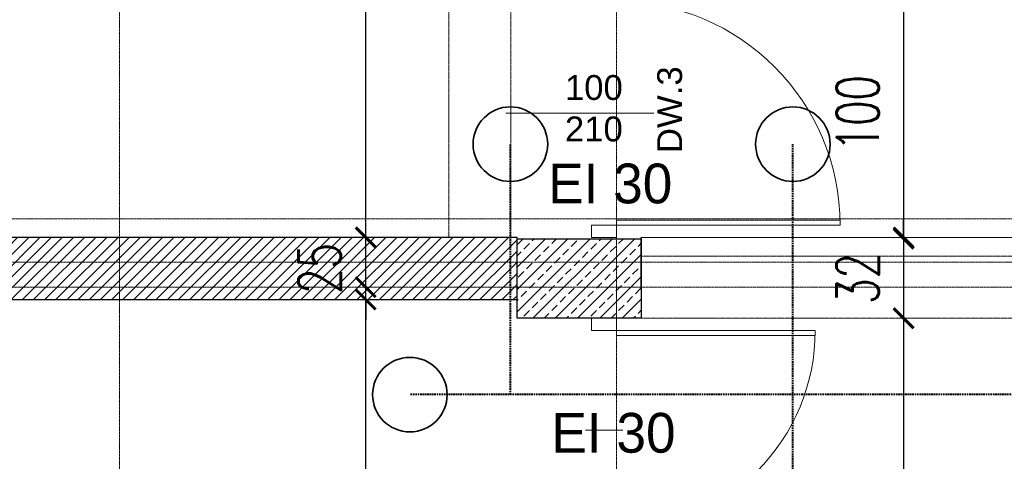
# Model space of a CAD drawing. Header units: millimetres. Extents: x -115268 to 140687, y -37779 to 24471.
# Tile 112 of 256: x 52450 to 52847, y -4697 to -4519. Entities that reach past the tile are written whole.
import ezdxf

# ---------------------------------------------------------------- set-up
doc = ezdxf.new("R2010")
doc.units = ezdxf.units.MM
doc.header["$PDMODE"] = 2
doc.header["$PDSIZE"] = 1
for name, pattern in [('AUSGEZOGEN', [0]), ('DASHDOT', [1, 0.5, -0.25, 0, -0.25]), ('DASHED', [19.049999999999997, 12.7, -6.35])]:
    doc.linetypes.add(name, pattern=pattern)
doc.layers.get('0').update_dxf_attribs({"lineweight": 9})
for name, color, linetype, lineweight in [('A opis', 1, 'Continuous', 13), ('A stolarka', 4, 'Continuous', 9), ('A_HATCH', 8, 'Continuous', 9), ('A_KONSTRUKCJA', 3, 'Continuous', 25), ('A_MUROWANE', 30, 'Continuous', 25), ('A_OSIE', 1, 'DASHDOT', 9), ('A_PRZERYW', 8, 'DASHED', 9), ('\x9dciany', 7, 'Continuous', 9)]:
    doc.layers.add(name, color=color, linetype=linetype, lineweight=lineweight)
doc.layers.add('A_WYMIAR', color=253, linetype='Continuous', lineweight=5, transparency=0.2)
doc.styles.add('Arial', font='arial.ttf')
doc.styles.add('romans 1-100', font='romans.shx', dxfattribs={"width": 0.7, "height": 17})
doc.dimstyles.new('___SKALA_1_100', dxfattribs={"dimscale": 10, "dimtxt": 17, "dimasz": 0.8, "dimexe": 2, "dimexo": 2, "dimgap": 1, "dimtad": 1, "dimdec": 4, "dimrnd": 0.5, "dimdsep": 46, "dimtxsty": 'romans 1-100', "dimblk": 'ARCHTICK', "dimcen": 0.1, "dimdle": 1, "dimse1": 1, "dimse2": 1, "dimadec": 0, "dimazin": 0, "dimtfac": 1, "dimtdec": 4, "dimtix": 1, "dimtmove": 0, "dimatfit": 3, "dimldrblk": 'ARCHTICK', "dimfxl": 6, "dimfxlon": 1, "dimtolj": 1, "dimarcsym": 0})

# ---------------------------------------------------------------- blocks, each defined once
blk = doc.blocks.new('AnonymMegaMac_nNn059')
at = {"layer": 'A stolarka', "color": 3, "linetype": 'AUSGEZOGEN', "lineweight": 0}
blk.add_line((38647.76665322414, -7034.610582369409), (38632.76665322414, -7034.610582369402), dxfattribs=at)
at = {"layer": 'A stolarka', "color": 7, "linetype": 'AUSGEZOGEN', "lineweight": 0}
for points in [[(38635.26665322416, -6989.610582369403), (38635.26665322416, -6984.610582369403), (38645.26665322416, -6984.610582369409), (38645.26665322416, -6989.610582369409)], [(38645.26665322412, -7079.610582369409), (38645.26665322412, -7077.610582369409), (38735.26665322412, -7077.610582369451), (38735.26665322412, -7079.610582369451)], [(38635.26665322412, -7084.610582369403), (38635.26665322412, -7079.610582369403), (38645.26665322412, -7079.610582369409), (38645.26665322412, -7084.610582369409)]]:
    blk.add_lwpolyline(points, close=True, dxfattribs=at)
at = {"layer": 'A stolarka', "color": 8, "linetype": 'AUSGEZOGEN', "lineweight": 0}
blk.add_arc((38645.26665322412, -7079.610582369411), 90.00000000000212, 359.9999999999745, 89.9999999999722, dxfattribs=at)
blk = doc.blocks.new('_ArchTick')
at = {"color": 0, "linetype": 'ByBlock', "const_width": 0.15}
blk.add_lwpolyline([(-0.5, -0.5), (0.5, 0.5)], dxfattribs=at)
blk = doc.blocks.new('*D328')
at = {"layer": 'A_WYMIAR', "color": 0, "lineweight": -2, "transparency": 16777216}
blk.add_line((51510.08905526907, -4206.626454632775), (51510.08905526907, -6646.626454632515), dxfattribs=at)
at = {"layer": 'Defpoints', "color": 0, "transparency": 16777216}
for p in [(51680.46936138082, -4216.626454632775), (51510.08905526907, -6636.626454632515), (52680.46936138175, -6636.626454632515)]:
    blk.add_point(p, dxfattribs=at)
at = {"layer": 'A_WYMIAR', "color": 0, "lineweight": -2, "transparency": 16777216, "xscale": 8, "yscale": 8, "zscale": 8}
for p, rotation in [((51510.08905526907, -4216.626454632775), 90), ((51510.08905526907, -6636.626454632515), 270)]:
    blk.add_blockref('_ArchTick', p, dxfattribs=dict(at, rotation=rotation))
at = {"layer": 'A_WYMIAR', "color": 0, "transparency": 16777216, "insert": (51491.58905526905, -5426.626454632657), "char_height": 17, "attachment_point": 5, "rotation": 90, "style": 'romans 1-100'}
blk.add_mtext('\\A1;2420', dxfattribs=at)
blk = doc.blocks.new('*D221')
at = {"layer": 'A_WYMIAR', "color": 0, "lineweight": -2, "transparency": 16777216}
blk.add_line((51670.46936138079, -7123.565506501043), (54060.46936138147, -7123.565506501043), dxfattribs=at)
at = {"layer": 'Defpoints', "color": 0, "transparency": 16777216}
for p in [(51680.46936138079, -4432.313087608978), (54050.46936138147, -6032.313087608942), (54050.46936138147, -7123.565506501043)]:
    blk.add_point(p, dxfattribs=at)
at = {"layer": 'A_WYMIAR', "color": 0, "lineweight": -2, "transparency": 16777216, "xscale": 8, "yscale": 8, "zscale": 8, "rotation": 180}
blk.add_blockref('_ArchTick', (51680.46936138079, -7123.565506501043), dxfattribs=at)
at = {"layer": 'A_WYMIAR', "color": 0, "lineweight": -2, "transparency": 16777216, "xscale": 8, "yscale": 8, "zscale": 8}
blk.add_blockref('_ArchTick', (54050.46936138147, -7123.565506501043), dxfattribs=at)
at = {"layer": 'A_WYMIAR', "color": 0, "transparency": 16777216, "insert": (52865.46936138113, -7105.065506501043), "char_height": 17, "attachment_point": 5, "style": 'romans 1-100'}
blk.add_mtext('\\A1;2370', dxfattribs=at)
blk = doc.blocks.new('*D286')
at = {"layer": 'A_WYMIAR', "color": 0, "lineweight": -2, "transparency": 16777216}
blk.add_line((52806.05600977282, -4496.626454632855), (52806.05600977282, -4616.626454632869), dxfattribs=at)
at = {"layer": 'Defpoints', "color": 0, "transparency": 16777216}
for p in [(52690.4693613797, -4506.626454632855), (52700.46936138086, -4606.626454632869), (52806.05600977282, -4606.626454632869)]:
    blk.add_point(p, dxfattribs=at)
at = {"layer": 'A_WYMIAR', "color": 0, "lineweight": -2, "transparency": 16777216, "xscale": 8, "yscale": 8, "zscale": 8}
for p, rotation in [((52806.05600977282, -4506.626454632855), 90), ((52806.05600977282, -4606.626454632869), 270)]:
    blk.add_blockref('_ArchTick', p, dxfattribs=dict(at, rotation=rotation))
at = {"layer": 'A_WYMIAR', "color": 0, "transparency": 16777216, "insert": (52787.5560097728, -4556.626454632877), "char_height": 17, "attachment_point": 5, "rotation": 90, "style": 'romans 1-100'}
blk.add_mtext('\\A1;100', dxfattribs=at)
blk = doc.blocks.new('*D287')
at = {"layer": 'A_WYMIAR', "color": 0, "lineweight": -2, "transparency": 16777216}
for p, q in [((52806.0560097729, -4607.12645463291), (52806.0560097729, -4599.12645463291)), ((52806.0560097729, -4607.12645463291), (52806.0560097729, -4639.12645463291)), ((52806.0560097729, -4639.12645463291), (52806.0560097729, -4647.12645463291))]:
    blk.add_line(p, q, dxfattribs=at)
at = {"layer": 'Defpoints', "color": 0, "transparency": 16777216}
for p in [(52700.46936138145, -4607.12645463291), (52700.46936138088, -4639.12645463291), (52806.0560097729, -4639.12645463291)]:
    blk.add_point(p, dxfattribs=at)
at = {"layer": 'A_WYMIAR', "color": 0, "lineweight": -2, "transparency": 16777216, "xscale": 8, "yscale": 8, "zscale": 8}
for p, rotation in [((52806.0560097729, -4607.12645463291), 270), ((52806.0560097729, -4639.12645463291), 90)]:
    blk.add_blockref('_ArchTick', p, dxfattribs=dict(at, rotation=rotation))
at = {"layer": 'A_WYMIAR', "color": 0, "transparency": 16777216, "insert": (52787.55600977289, -4623.126454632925), "char_height": 17, "attachment_point": 5, "rotation": 90, "style": 'romans 1-100'}
blk.add_mtext('\\A1;32', dxfattribs=at)
blk = doc.blocks.new('*D288')
at = {"layer": 'A_WYMIAR', "color": 0, "lineweight": -2, "transparency": 16777216}
blk.add_line((52806.05600977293, -4629.126454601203), (52806.05600977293, -4829.126454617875), dxfattribs=at)
at = {"layer": 'Defpoints', "color": 0, "transparency": 16777216}
for p in [(52700.46936137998, -4639.126454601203), (52685.4693613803, -4819.126454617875), (52806.05600977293, -4819.126454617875)]:
    blk.add_point(p, dxfattribs=at)
at = {"layer": 'A_WYMIAR', "color": 0, "lineweight": -2, "transparency": 16777216, "xscale": 8, "yscale": 8, "zscale": 8}
for p, rotation in [((52806.05600977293, -4639.126454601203), 90), ((52806.05600977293, -4819.126454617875), 270)]:
    blk.add_blockref('_ArchTick', p, dxfattribs=dict(at, rotation=rotation))
at = {"layer": 'A_WYMIAR', "color": 0, "transparency": 16777216, "insert": (52787.55600977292, -4729.126454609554), "char_height": 17, "attachment_point": 5, "rotation": 90, "style": 'romans 1-100'}
blk.add_mtext('\\A1;180', dxfattribs=at)
blk = doc.blocks.new('*D596')
at = {"layer": 'A_WYMIAR', "color": 0, "lineweight": -2, "transparency": 16777216}
blk.add_line((52589.53518976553, -4829.126454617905), (52589.53518976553, -4616.626454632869), dxfattribs=at)
at = {"layer": 'Defpoints', "color": 0, "transparency": 16777216}
for p in [(52589.53518976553, -4626.626454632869), (52680.46936137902, -4626.626454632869), (52680.4693613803, -4819.126454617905)]:
    blk.add_point(p, dxfattribs=at)
at = {"layer": 'A_WYMIAR', "color": 0, "lineweight": -2, "transparency": 16777216, "xscale": 8, "yscale": 8, "zscale": 8}
for p, rotation in [((52589.53518976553, -4626.626454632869), 90), ((52589.53518976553, -4819.126454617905), 270)]:
    blk.add_blockref('_ArchTick', p, dxfattribs=dict(at, rotation=rotation))
at = {"layer": 'A_WYMIAR', "color": 0, "transparency": 16777216, "insert": (52571.03518976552, -4722.876454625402), "char_height": 17, "attachment_point": 5, "rotation": 90, "style": 'romans 1-100'}
blk.add_mtext('\\A1;192.5', dxfattribs=at)
blk = doc.blocks.new('*D597')
at = {"layer": 'A_WYMIAR', "color": 0, "lineweight": -2, "transparency": 16777216}
for p, q in [((52589.53518976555, -4606.626454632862), (52589.53518976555, -4598.626454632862)), ((52589.53518976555, -4631.626454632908), (52589.53518976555, -4606.626454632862)), ((52589.53518976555, -4631.626454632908), (52589.53518976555, -4639.626454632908))]:
    blk.add_line(p, q, dxfattribs=at)
at = {"layer": 'Defpoints', "color": 0, "transparency": 16777216}
for p in [(52589.53518976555, -4606.626454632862), (52680.46936137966, -4606.626454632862), (52650.46936138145, -4631.626454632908)]:
    blk.add_point(p, dxfattribs=at)
at = {"layer": 'A_WYMIAR', "color": 0, "lineweight": -2, "transparency": 16777216, "xscale": 8, "yscale": 8, "zscale": 8}
for p, rotation in [((52589.53518976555, -4606.626454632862), 270), ((52589.53518976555, -4631.626454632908), 90)]:
    blk.add_blockref('_ArchTick', p, dxfattribs=dict(at, rotation=rotation))
at = {"layer": 'A_WYMIAR', "color": 0, "transparency": 16777216, "insert": (52571.03518976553, -4619.1264546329), "char_height": 17, "attachment_point": 5, "rotation": 90, "style": 'romans 1-100'}
blk.add_mtext('\\A1;25', dxfattribs=at)
blk = doc.blocks.new('*D598')
at = {"layer": 'A_WYMIAR', "color": 0, "lineweight": -2, "transparency": 16777216}
blk.add_line((52589.53518976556, -4616.626454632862), (52589.53518976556, -4256.626454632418), dxfattribs=at)
at = {"layer": 'Defpoints', "color": 0, "transparency": 16777216}
for p in [(52589.53518976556, -4266.626454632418), (52627.19744641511, -4266.626454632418), (52680.46936137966, -4606.626454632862)]:
    blk.add_point(p, dxfattribs=at)
at = {"layer": 'A_WYMIAR', "color": 0, "lineweight": -2, "transparency": 16777216, "xscale": 8, "yscale": 8, "zscale": 8}
for p, rotation in [((52589.53518976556, -4266.626454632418), 90), ((52589.53518976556, -4606.626454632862), 270)]:
    blk.add_blockref('_ArchTick', p, dxfattribs=dict(at, rotation=rotation))
at = {"layer": 'A_WYMIAR', "color": 0, "transparency": 16777216, "insert": (52571.03518976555, -4436.626454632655), "char_height": 17, "attachment_point": 5, "rotation": 90, "style": 'romans 1-100'}
blk.add_mtext('\\A1;340', dxfattribs=at)
blk = doc.blocks.new('*U1315')
at = {"lineweight": 5, "ltscale": 0.25}
h = blk.add_hatch(dxfattribs=at)
h.set_pattern_fill('ANSI33', color=256, style=0)
h.set_pattern_definition([(45, (0, -25), (-4.490128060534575, 4.490128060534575), []), (45, (4.490130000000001, -25), (-4.490128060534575, 4.490128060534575), [3.174999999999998, -1.587499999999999])])
h.paths.add_polyline_path([(0, 0), (-3.6e-15, -50), (32, -50), (32, 0)])
blk.add_lwpolyline([(0, 0), (-3.6e-15, -50), (32, -50), (32, 0)], close=True)
blk = doc.blocks.new('1 słupy parter Wola swietlica')
at = {"xscale": -1, "rotation": 270}
blk.add_blockref('*U1315', (982.5000000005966, -385.0000000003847), dxfattribs=at)
blk = doc.blocks.new('AnonymMegaMac_nNn057')
at = {"layer": 'A stolarka', "color": 3, "linetype": 'AUSGEZOGEN', "lineweight": 0}
blk.add_line((38647.76665322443, -7149.610582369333), (38632.76665322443, -7149.610582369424), dxfattribs=at)
at = {"layer": 'A stolarka', "color": 7, "linetype": 'AUSGEZOGEN', "lineweight": 0}
for points in [[(38635.26665322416, -7104.610582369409), (38635.26665322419, -7109.610582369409), (38645.26665322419, -7109.610582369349), (38645.26665322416, -7104.610582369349)], [(38645.26665322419, -7109.610582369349), (38645.26665322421, -7111.610582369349), (38725.26665322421, -7111.610582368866), (38725.26665322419, -7109.610582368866)], [(38635.26665322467, -7189.610582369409), (38635.26665322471, -7194.610582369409), (38645.26665322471, -7194.610582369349), (38645.26665322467, -7189.610582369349)]]:
    blk.add_lwpolyline(points, close=True, dxfattribs=at)
at = {"layer": 'A stolarka', "color": 8, "linetype": 'AUSGEZOGEN', "lineweight": 0}
blk.add_arc((38645.2666532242, -7109.610582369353), 79.99999999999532, 270.0000000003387, 3.491231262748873e-10, dxfattribs=at)

msp = doc.modelspace()

# ---------------------------------------------------------------- hatches: boundary and pattern name
at = {"layer": 'A_HATCH', "transparency": 33554687}
h = msp.add_hatch(dxfattribs=at)
h.set_pattern_fill('ANSI31', color=256, angle=-1.90833280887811e-14)
h.set_pattern_definition([(44.99999999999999, (0, -1.909938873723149e-11), (-2.245064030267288, 2.245064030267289), [])])
h.paths.add_polyline_path([(52040.46936138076, -4266.626454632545), (52015.46936138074, -4266.626454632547), (52015.46936138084, -4506.626454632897), (52040.46936138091, -4506.626454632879)])
h.paths.add_polyline_path([(52015.46936138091, -4631.626454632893), (52015.46936138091, -4606.626454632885), (51775.46936137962, -4606.626454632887), (51775.46936137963, -4631.626454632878)])
h.paths.add_polyline_path([(52322.96936138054, -4631.626454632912), (52322.96936138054, -4606.626454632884), (52040.4693613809, -4606.626454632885), (52040.46936138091, -4631.626454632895)])
h.paths.add_polyline_path([(52347.96936138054, -4606.626454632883), (52347.96936138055, -4631.626454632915), (52650.46936138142, -4631.626454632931), (52650.46936138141, -4606.626454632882)])

# ---------------------------------------------------------------- linework, layer by layer
at = {"layer": 'A opis', "color": 0, "ltscale": 0.5}
msp.add_line((52645.98216494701, -4556.626454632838), (52705.47987931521, -4556.626454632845), dxfattribs=at)
at = {"layer": 'A_KONSTRUKCJA', "color": 177, "linetype": 'DASHED', "lineweight": 40, "ltscale": 0.05, "true_color": 0x293189}
for p, q in [((52647.77576338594, -4669.875004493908), (52647.77576338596, -4569.09725053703)), ((53315.96335463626, -4669.875004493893), (52607.3061357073, -4669.87500449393))]:
    msp.add_line(p, q, dxfattribs=at)
at = {"layer": 'A_KONSTRUKCJA', "color": 240, "linetype": 'DASHED', "lineweight": 40, "ltscale": 0.05, "true_color": 0xed1f24}
msp.add_line((52761.47891509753, -4699.875004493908), (52761.47891509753, -4569.09725053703), dxfattribs=at)
at = {"layer": 'A_KONSTRUKCJA'}
msp.add_line((52700.46936138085, -4626.626454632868), (52700.46936138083, -4606.626454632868), dxfattribs=at)
at = {"layer": 'A_MUROWANE', "ltscale": 0.5}
msp.add_lwpolyline([(52650.46936138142, -4606.626454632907), (52347.96936138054, -4606.626454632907), (52347.96936138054, -4631.626454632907), (52650.46936138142, -4631.626454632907)], close=True, dxfattribs=at)
at = {"layer": 'A_OSIE', "ltscale": 0.3, "transparency": 33554559}
for p, q in [((52490.46936138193, -7140.052153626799), (52490.46936138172, -3902.990145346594)), ((52690.46936138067, -7140.052153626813), (52690.46936138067, -3902.990145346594)), ((51440.84596273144, -4599.12645463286), (54341.80835097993, -4599.12645463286)), ((54343.66415859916, -4616.62645463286), (51440.84596273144, -4616.62645463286)), ((54341.80835097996, -4626.626454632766), (51440.84596273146, -4626.62645463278))]:
    msp.add_line(p, q, dxfattribs=at)
at = {"layer": 'A_PRZERYW', "ltscale": 0.01}
for points in [[(52622.96936138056, -4266.626454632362), (52622.96936138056, -4606.626454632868)], [(52647.9693613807, -4266.626454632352), (52647.9693613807, -4606.626454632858)], [(52700.46936138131, -4614.126454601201), (53280.46936138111, -4614.126454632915)], [(52700.46936137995, -4639.126454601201), (53280.46936138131, -4639.126454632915)]]:
    msp.add_lwpolyline(points, dxfattribs=at)
at = {"layer": 'A_WYMIAR', "color": 177, "lineweight": 35, "true_color": 0x293189}
for centre in [(52647.77576338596, -4569.09725053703), (52607.3061357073, -4669.87500449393)]:
    msp.add_circle(centre, 15, dxfattribs=at)
at = {"layer": 'A_WYMIAR', "color": 240, "lineweight": 35, "true_color": 0xed1f24}
msp.add_circle((52761.47891509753, -4569.09725053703), 15, dxfattribs=at)
at = {"layer": '\x9dciany'}
msp.add_line((52700.46936138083, -4606.626454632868), (53290.46936138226, -4606.626454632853), dxfattribs=at)

# ---------------------------------------------------------------- block references
at = {"layer": 'A stolarka'}
for name, p in [('AnonymMegaMac_nNn059', (14045.20270815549, 2477.984127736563)), ('AnonymMegaMac_nNn057', (14045.20270815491, 2465.484127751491))]:
    msp.add_blockref(name, p, dxfattribs=at)
at = {"layer": 'A_KONSTRUKCJA'}
msp.add_blockref('1 słupy parter Wola swietlica', (51717.96936138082, -4254.126454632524), dxfattribs=at)

# ---------------------------------------------------------------- texts
at = {"layer": 'A_WYMIAR', "color": 7}
for p in [(52662.98136440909, -4592.914662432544), (52664.29965669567, -4693.225804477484)]:
    msp.add_text('EI 30', height=16, rotation=359.9999999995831, dxfattribs=at).set_placement(p)
at = {"layer": 'A_WYMIAR', "insert": (52669.71453877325, -4541.304182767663), "char_height": 10, "attachment_point": 1, "style": 'Arial'}
msp.add_mtext_dynamic_manual_height_columns('100\\P210', width=89.63459119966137, gutter_width=1.25, heights=[30.02253872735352], dxfattribs=at)
at = {"layer": 'A_WYMIAR', "insert": (52706.86385154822, -4572.700549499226), "char_height": 10, "attachment_point": 1, "rotation": 89.9999999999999, "style": 'Arial'}
msp.add_mtext_dynamic_manual_height_columns('DW.3', width=473.6976626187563, gutter_width=1.25, heights=[9.222189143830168], dxfattribs=at)

# ---------------------------------------------------------------- dimensions: what is measured, and where the dimension line sits
at = {"layer": 'A_WYMIAR'}
dim = msp.add_linear_dim(base=(51510.08905526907, -6636.626454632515), p1=(51680.46936138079, -4216.626454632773), p2=(52680.46936138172, -6636.626454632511), angle=90, dimstyle='___SKALA_1_100', dxfattribs=at)
dim.commit()
dim.dimension.update_dxf_attribs({"geometry": '*D328', "text_midpoint": (51491.58905526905, -5426.626454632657)})
for base, p1, p2, picture, middle in [((52589.53518976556, -4266.626454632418), (52680.46936137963, -4606.62645463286), (52627.19744641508, -4266.626454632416), '*D598', (52571.03518976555, -4436.626454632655)), ((52806.05600977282, -4606.626454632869), (52690.46936137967, -4506.626454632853), (52700.46936138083, -4606.626454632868), '*D286', (52787.5560097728, -4556.626454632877)), ((52589.53518976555, -4606.626454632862), (52650.46936138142, -4631.626454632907), (52680.46936137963, -4606.62645463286), '*D597', (52571.03518976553, -4619.1264546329)), ((52806.0560097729, -4639.12645463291), (52700.46936138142, -4607.126454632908), (52700.46936138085, -4639.126454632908), '*D287', (52787.55600977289, -4623.126454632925)), ((52589.53518976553, -4626.626454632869), (52680.46936138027, -4819.126454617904), (52680.46936137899, -4626.626454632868), '*D596', (52571.03518976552, -4722.876454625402)), ((52806.05600977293, -4819.126454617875), (52700.46936137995, -4639.126454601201), (52685.46936138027, -4819.126454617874), '*D288', (52787.55600977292, -4729.126454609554))]:
    dim = msp.add_linear_dim(base=base, p1=p1, p2=p2, angle=90, dimstyle='___SKALA_1_100', override={"dimtmove": 1}, dxfattribs=at)
    dim.commit()
    dim.dimension.update_dxf_attribs({"geometry": picture, "text_midpoint": middle})
dim = msp.add_linear_dim(base=(54050.46936138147, -7123.565506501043), p1=(51680.46936138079, -4432.313087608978), p2=(54050.46936138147, -6032.313087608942), dimstyle='___SKALA_1_100', dxfattribs=at)
dim.commit()
dim.dimension.update_dxf_attribs({"geometry": '*D221', "text_midpoint": (52865.46936138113, -7105.065506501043)})

doc.saveas('drawing.dxf')
